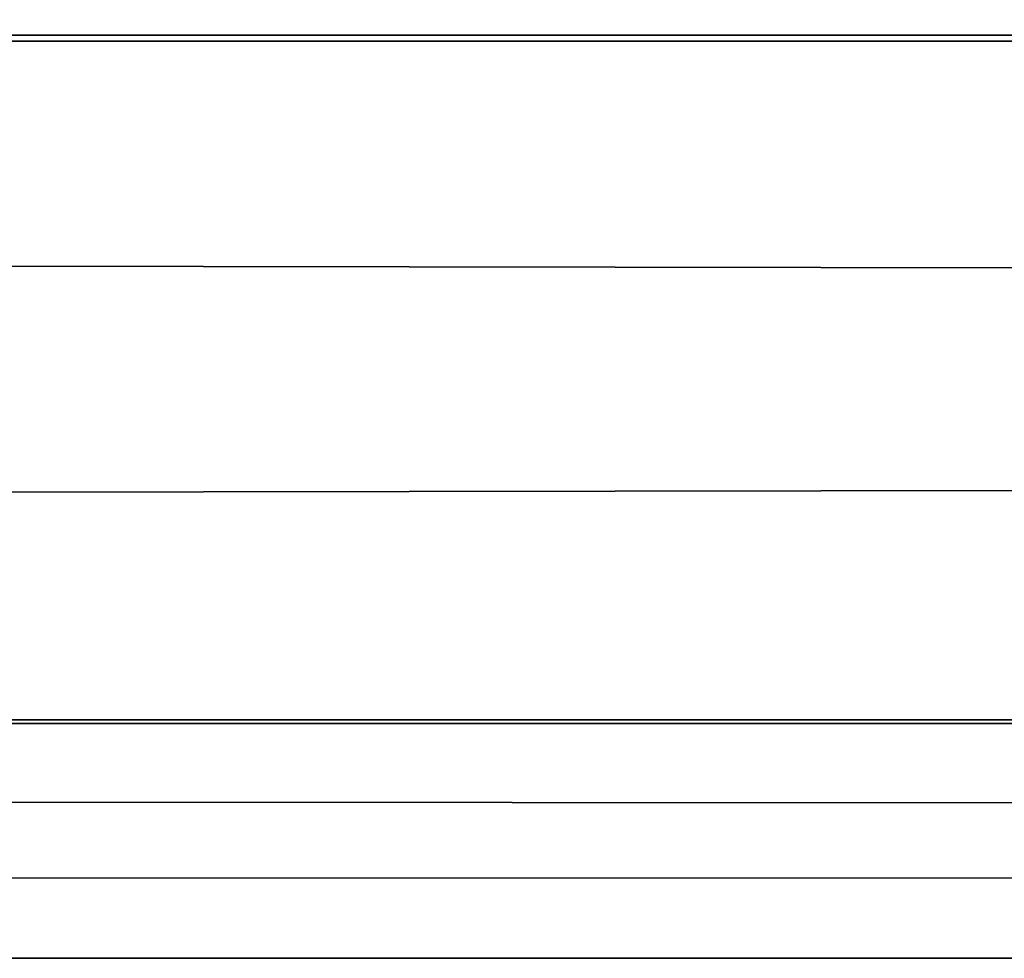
# Model space of a CAD drawing. Header units: inches. Extents: x 0 to 76, y -28.1 to 0.
# Tile 150 of 256: x 26.734 to 26.891, y -28.01 to -27.86. Entities that reach past the tile are written whole.
import ezdxf

# ---------------------------------------------------------------- set-up
doc = ezdxf.new("R2010")
doc.units = ezdxf.units.IN
doc.header["$LTSCALE"] = 0.03937
doc.header["$MEASUREMENT"] = 0
doc.layers.add('A-FURN-3-ST', color=151, linetype='Continuous')

msp = doc.modelspace()

# ---------------------------------------------------------------- meshes
at = {"layer": 'A-FURN-3-ST'}
mesh = msp.add_polyface(dxfattribs=at)
corners = [(3.75, -4.85038, 5), (72.25, -27.51, 5), (3.75, -27.51, 5), (3.625, -4.85038, 5.03349), (3.625, -27.51, 5.03349), (3.75, -28.01, 5.5), (3.625, -27.97651, 5.5), (3.75, -27.97194, 5.30866), (3.625, -27.941, 5.32148), (3.75, -27.86356, 5.14645), (3.625, -27.83987, 5.17013), (3.75, -27.70134, 5.03806), (3.625, -27.68853, 5.069), (3.53349, -27.65351, 5.15355), (3.53349, -27.885, 5.5), (3.75, -28.01, 16.9), (3.625, -27.97651, 16.9), (3.75, -26.91, 18), (3.625, -26.91, 17.96651), (3.75, -27.1947, 17.96252), (3.625, -27.18603, 17.93017), (3.75, -27.46, 17.85263), (3.625, -27.44325, 17.82362), (3.75, -27.68782, 17.67782), (3.625, -27.66414, 17.65413), (3.75, -27.86263, 17.45), (3.625, -27.83362, 17.43325), (3.75, -27.97252, 17.1847), (3.625, -27.94017, 17.17603), (3.53349, -27.85178, 17.15235), (3.53349, -26.91, 17.875), (3.53349, -27.59943, 17.58943), (3.53349, -27.75438, 17.3875), (3.625, -5.45916, 17.96651), (3.75, -5.45916, 18), (72.25, -28.01, 16.9), (72.25, -27.97252, 17.1847), (72.25, -27.86263, 17.45), (72.25, -27.68782, 17.67782), (72.25, -27.46, 17.85263), (72.25, -27.1947, 17.96252), (72.25, -27.70134, 5.03806), (72.25, -27.86356, 5.14645), (72.25, -27.97194, 5.30866)]
mesh.append_faces([[corners[k] for k in face] for face in [(0, 1, 2), (3, 2, 4), (5, 6, 7), (7, 6, 8), (7, 8, 9), (9, 8, 10), (9, 10, 11), (11, 10, 12), (11, 12, 2), (2, 12, 4), (4, 12, 13), (14, 8, 6), (5, 15, 6), (6, 15, 16), (6, 16, 14), (17, 18, 19), (19, 18, 20), (19, 20, 21), (21, 20, 22), (21, 22, 23), (23, 22, 24), (23, 24, 25), (25, 24, 26), (25, 26, 27), (27, 26, 28), (27, 28, 15), (15, 28, 16), (16, 28, 29), (18, 30, 20), (24, 31, 32, 26), (26, 32, 29, 28), (33, 30, 18), (34, 18, 17), (15, 35, 27), (27, 36, 25), (25, 37, 23), (23, 38, 21), (21, 39, 19), (19, 40, 17), (5, 35, 15), (2, 1, 11), (11, 41, 9), (9, 42, 7), (7, 43, 5)]])
mesh = msp.add_polyface(dxfattribs=at)
corners = [(72.375, -4.85038, 5.03349), (72.46651, -27.51, 5.125), (72.375, -27.51, 5.03349), (72.25, -4.85038, 5), (72.25, -27.51, 5), (72.46651, -27.85646, 5.35649), (72.375, -27.97651, 5.5), (72.375, -27.941, 5.32148), (72.25, -28.01, 5.5), (72.25, -27.97194, 5.30866), (72.375, -27.83987, 5.17013), (72.25, -27.86356, 5.14645), (72.375, -27.68853, 5.069), (72.25, -27.70134, 5.03806), (72.46651, -27.65351, 5.15355), (72.46651, -27.77517, 5.23483), (72.46651, -27.885, 16.9), (72.375, -27.97651, 16.9), (72.25, -28.01, 16.9), (72.375, -27.94017, 17.17603), (72.25, -27.97252, 17.1847), (72.46651, -27.16235, 17.84178), (72.375, -26.91, 17.96651), (72.375, -27.18603, 17.93017), (72.25, -26.91, 18), (72.25, -27.1947, 17.96252), (72.375, -27.44325, 17.82362), (72.25, -27.46, 17.85263), (72.375, -27.66414, 17.65413), (72.25, -27.68782, 17.67782), (72.375, -27.83362, 17.43325), (72.25, -27.86263, 17.45), (72.375, -5.45916, 17.96651), (3.75, -27.97252, 17.1847), (3.75, -27.86263, 17.45), (3.75, -27.68782, 17.67782), (3.75, -27.46, 17.85263), (3.75, -27.1947, 17.96252), (3.75, -26.91, 18), (3.75, -28.01, 5.5), (3.75, -27.70134, 5.03806), (3.75, -27.86356, 5.14645), (3.75, -27.97194, 5.30866), (72.25, -5.45916, 18)]
mesh.append_faces([[corners[k] for k in face] for face in [(0, 1, 2), (3, 2, 4), (5, 6, 7), (7, 6, 8), (7, 8, 9), (7, 9, 10), (10, 9, 11), (10, 11, 12), (12, 11, 13), (12, 13, 2), (2, 13, 4), (2, 1, 12), (12, 14, 15, 10), (6, 16, 17), (6, 17, 8), (8, 17, 18), (16, 19, 17), (17, 19, 20), (17, 20, 18), (21, 22, 23), (22, 24, 23), (23, 24, 25), (23, 25, 26), (26, 25, 27), (26, 27, 28), (28, 27, 29), (28, 29, 30), (30, 29, 31), (30, 31, 19), (19, 31, 20), (32, 24, 22), (33, 18, 20), (34, 20, 31), (35, 31, 29), (36, 29, 27), (37, 27, 25), (38, 25, 24), (8, 18, 39), (40, 4, 13), (41, 13, 11), (42, 11, 9), (39, 9, 8), (24, 43, 38)]])

doc.saveas('drawing.dxf')
